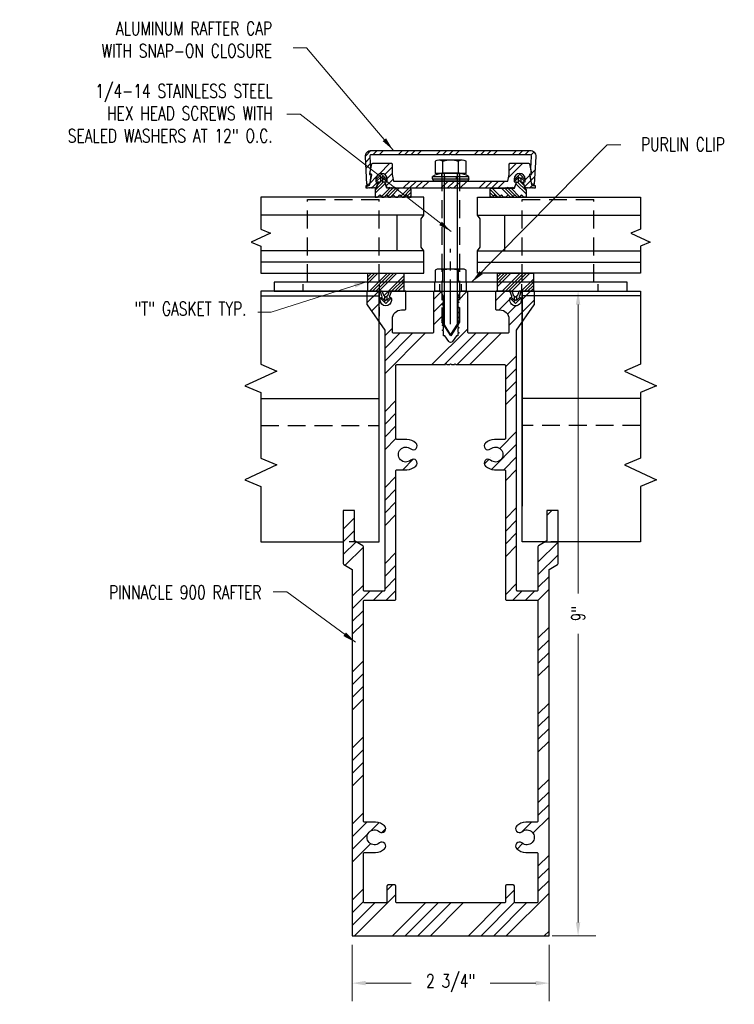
# Model space of a CAD drawing. Header units: inches. Extents: x 67.4 to 77.4, y -40.7 to -27.
import ezdxf

# ---------------------------------------------------------------- set-up
doc = ezdxf.new("R2010")
doc.units = ezdxf.units.IN
doc.header["$MEASUREMENT"] = 0
for name, pattern in [('CENTER', [2, 1.25, -0.25, 0.25, -0.25]), ('HIDDEN', [0.375, 0.25, -0.125]), ('HIDDEN2', [0.1875, 0.125, -0.0625])]:
    doc.linetypes.add(name, pattern=pattern)
for name, color, linetype in [('CLIPS', 173, 'Continuous'), ('DIMENSIONS', 2, 'Continuous'), ('extrusion_hatch', 30, 'Continuous'), ('EXTRUSIONS', 1, 'Continuous'), ('EXTRUSIONS_HATCH', 30, 'Continuous'), ('GASKETS', 7, 'Continuous'), ('GLASS', 132, 'Continuous'), ('hardware', 4, 'Continuous'), ('PURLINS', 113, 'Continuous')]:
    doc.layers.add(name, color=color, linetype=linetype)
doc.styles.add('WASCO', font='SIMPLEX.shx', dxfattribs={"width": 0.75})
doc.dimstyles.new('WASCO', dxfattribs={"dimscale": 0, "dimtxt": 0.09375, "dimasz": 0.09375, "dimexe": 0.125, "dimexo": 0.0625, "dimgap": 0.09375, "dimtad": 0, "dimtoh": 1, "dimdec": 5, "dimzin": 3, "dimdsep": 46, "dimlunit": 4, "dimtxsty": 'WASCO', "dimcen": 0, "dimclrd": 256, "dimclre": 256, "dimclrt": 256, "dimaunit": 1, "dimadec": 3, "dimazin": 0, "dimtfac": 0.8, "dimtdec": 5, "dimtofl": 0, "dimtmove": 0, "dimatfit": 0, "dimfxl": 1, "dimfrac": 2, "dimtolj": 1, "dimtzin": 0, "dimlwd": 5, "dimlwe": 5, "dimarcsym": 0})
pattern_1 = [(45, (-448.5956, -281.85683), (-0.26516504, 0.26516504), []), (45, (-448.5072, -281.85683), (-0.26516504, 0.26516504), []), (45, (-448.41882, -281.85683), (-0.26516504, 0.26516504), []), (45, (-448.33043, -281.85683), (-0.26516504, 0.26516504), [])]

# ---------------------------------------------------------------- blocks, each defined once
blk = doc.blocks.new('90RFB')
at = {"layer": 'EXTRUSIONS_HATCH'}
h = blk.add_hatch(dxfattribs=at)
h.set_pattern_fill('ANSI34', color=256)
edge = h.paths.add_edge_path()
edge.add_line((1.375, -3.885), (1.492, -3.817))
edge.add_arc((1.484, -3.803), 0.016, 300, 360)
edge.add_line((1.5, -3.803), (1.5, -3.063))
edge.add_line((1.5, -3.063), (1.344, -3.063))
edge.add_line((1.344, -3.063), (1.344, -3.486))
edge.add_line((1.344, -3.486), (1.226, -3.554))
edge.add_arc((1.234, -3.567), 0.015, 120, 180)
edge.add_line((1.219, -3.567), (1.219, -4.173))
edge.add_arc((1.204, -4.173), 0.015, -90, 0, ccw=False)
edge.add_line((1.204, -4.188), (0.937, -4.188))
edge.add_arc((0.937, -4.173), 0.015, 180, 270, ccw=False)
edge.add_line((0.922, -4.173), (0.922, -0.543))
edge.add_line((0.922, -0.543), (1.167, -0.192))
edge.add_arc((1.154, -0.183), 0.016, 325, 360)
edge.add_line((1.17, -0.183), (1.17, 0))
edge.add_line((1.17, 0), (0.995, 0))
edge.add_arc((0.995, -0.015), 0.015, 90, 160.71)
edge.add_line((0.981, -0.01), (0.96, -0.07))
edge.add_arc((0.974, -0.075), 0.015, 160.71, 261.3734)
edge.add_arc((0.969, -0.105), 0.015, 0, 81.3734, ccw=False)
edge.add_line((0.984, -0.105), (0.984, -0.128))
edge.add_arc((0.906, -0.128), 0.0781, -180, 0.009, ccw=False)
edge.add_line((0.828, -0.128), (0.828, -0.105))
edge.add_arc((0.843, -0.105), 0.015, 98.6266, 180, ccw=False)
edge.add_arc((0.839, -0.075), 0.015, 278.6266, 379.29)
edge.add_line((0.853, -0.07), (0.832, -0.01))
edge.add_arc((0.818, -0.015), 0.015, 19.29, 90)
edge.add_line((0.818, 0), (0.641, 0))
edge.add_arc((0.641, -0.016), 0.016, 90, 180)
edge.add_line((0.625, -0.016), (0.625, -0.242))
edge.add_arc((0.645, -0.242), 0.02, 180, 270)
edge.add_line((0.645, -0.262), (0.688, -0.262))
edge.add_arc((0.688, -0.387), 0.125, 0, 90, ccw=False)
edge.add_line((0.813, -0.387), (0.813, -0.573))
edge.add_arc((0.798, -0.573), 0.015, -90, 0, ccw=False)
edge.add_line((0.798, -0.588), (0.253, -0.588))
edge.add_arc((0.253, -0.573), 0.015, 180, 270, ccw=False)
edge.add_line((0.238, -0.573), (0.238, -0.016))
edge.add_arc((0.222, -0.016), 0.016, 0, 90)
edge.add_line((0.222, 0), (0.149, 0))
edge.add_arc((0.149, -0.016), 0.016, 90, 150)
edge.add_line((0.135, -0.008), (0.098, -0.073))
edge.add_line((0.098, -0.073), (0.118, -0.084))
edge.add_line((0.118, -0.084), (0.098, -0.096))
edge.add_line((0.098, -0.096), (0.098, -0.144))
edge.add_line((0.098, -0.144), (0.118, -0.155))
edge.add_line((0.118, -0.155), (0.098, -0.167))
edge.add_line((0.098, -0.167), (0.098, -0.215))
edge.add_line((0.098, -0.215), (0.118, -0.226))
edge.add_line((0.118, -0.226), (0.098, -0.238))
edge.add_line((0.098, -0.238), (0.098, -0.286))
edge.add_line((0.098, -0.286), (0.118, -0.297))
edge.add_line((0.118, -0.297), (0.098, -0.309))
edge.add_line((0.098, -0.309), (0.098, -0.357))
edge.add_line((0.098, -0.357), (0.118, -0.368))
edge.add_line((0.118, -0.368), (0.098, -0.38))
edge.add_line((0.098, -0.38), (0.098, -0.428))
edge.add_line((0.098, -0.428), (0.118, -0.439))
edge.add_line((0.118, -0.439), (0.098, -0.451))
edge.add_line((0.098, -0.451), (0.098, -0.499))
edge.add_line((0.098, -0.499), (0.118, -0.51))
edge.add_line((0.118, -0.51), (0.098, -0.522))
edge.add_line((0.098, -0.522), (0.098, -0.57))
edge.add_line((0.098, -0.57), (0.118, -0.581))
edge.add_line((0.118, -0.581), (0.098, -0.593))
edge.add_line((0.098, -0.593), (0.098, -0.625))
edge.add_line((0.098, -0.625), (0.082, -0.625))
edge.add_line((0.082, -0.625), (0.025, -0.704))
edge.add_arc((0, -0.685), 0.0312, 216.208, 323.792, ccw=False)
edge.add_line((-0.025, -0.704), (-0.082, -0.625))
edge.add_line((-0.082, -0.625), (-0.098, -0.625))
edge.add_line((-0.098, -0.625), (-0.098, -0.557))
edge.add_line((-0.098, -0.557), (-0.118, -0.546))
edge.add_line((-0.118, -0.546), (-0.098, -0.534))
edge.add_line((-0.098, -0.534), (-0.098, -0.486))
edge.add_line((-0.098, -0.486), (-0.118, -0.475))
edge.add_line((-0.118, -0.475), (-0.098, -0.463))
edge.add_line((-0.098, -0.463), (-0.098, -0.415))
edge.add_line((-0.098, -0.415), (-0.118, -0.404))
edge.add_line((-0.118, -0.404), (-0.098, -0.392))
edge.add_line((-0.098, -0.392), (-0.098, -0.344))
edge.add_line((-0.098, -0.344), (-0.118, -0.333))
edge.add_line((-0.118, -0.333), (-0.098, -0.321))
edge.add_line((-0.098, -0.321), (-0.098, -0.273))
edge.add_line((-0.098, -0.273), (-0.118, -0.262))
edge.add_line((-0.118, -0.262), (-0.098, -0.25))
edge.add_line((-0.098, -0.25), (-0.098, -0.202))
edge.add_line((-0.098, -0.202), (-0.118, -0.191))
edge.add_line((-0.118, -0.191), (-0.098, -0.179))
edge.add_line((-0.098, -0.179), (-0.098, -0.131))
edge.add_line((-0.098, -0.131), (-0.118, -0.12))
edge.add_line((-0.118, -0.12), (-0.098, -0.108))
edge.add_line((-0.098, -0.108), (-0.098, -0.073))
edge.add_line((-0.098, -0.073), (-0.135, -0.008))
edge.add_arc((-0.149, -0.016), 0.016, 30, 90)
edge.add_line((-0.149, 0), (-0.222, 0))
edge.add_arc((-0.222, -0.016), 0.016, 90, 180)
edge.add_line((-0.238, -0.016), (-0.238, -0.567))
edge.add_arc((-0.258, -0.567), 0.02, 270, 360, ccw=False)
edge.add_line((-0.258, -0.588), (-0.798, -0.588))
edge.add_arc((-0.798, -0.573), 0.015, 180, 270, ccw=False)
edge.add_line((-0.813, -0.573), (-0.813, -0.387))
edge.add_arc((-0.688, -0.387), 0.125, 90, 180, ccw=False)
edge.add_line((-0.688, -0.262), (-0.645, -0.262))
edge.add_arc((-0.645, -0.242), 0.02, 270, 360)
edge.add_line((-0.625, -0.242), (-0.625, 0))
edge.add_line((-0.625, 0), (-0.818, 0))
edge.add_arc((-0.818, -0.015), 0.015, 90, 160.71)
edge.add_line((-0.832, -0.01), (-0.853, -0.07))
edge.add_arc((-0.839, -0.075), 0.015, 160.71, 261.3734)
edge.add_arc((-0.843, -0.105), 0.015, 0, 81.3734, ccw=False)
edge.add_line((-0.828, -0.105), (-0.828, -0.128))
edge.add_arc((-0.906, -0.128), 0.0781, -179.991, 0, ccw=False)
edge.add_line((-0.984, -0.128), (-0.984, -0.105))
edge.add_arc((-0.969, -0.105), 0.015, 98.6266, 180, ccw=False)
edge.add_arc((-0.974, -0.075), 0.015, 278.6266, 379.29)
edge.add_line((-0.96, -0.07), (-0.981, -0.01))
edge.add_arc((-0.995, -0.015), 0.015, 19.29, 90)
edge.add_line((-0.995, 0), (-1.17, 0))
edge.add_line((-1.17, 0), (-1.17, -0.183))
edge.add_arc((-1.154, -0.183), 0.016, 180, 215)
edge.add_line((-1.167, -0.192), (-0.922, -0.543))
edge.add_line((-0.922, -0.543), (-0.922, -4.173))
edge.add_arc((-0.937, -4.173), 0.015, -90, 0, ccw=False)
edge.add_line((-0.937, -4.188), (-1.204, -4.188))
edge.add_arc((-1.204, -4.173), 0.015, 180, 270, ccw=False)
edge.add_line((-1.219, -4.173), (-1.219, -3.567))
edge.add_arc((-1.234, -3.567), 0.015, 360, 420)
edge.add_line((-1.226, -3.554), (-1.344, -3.486))
edge.add_line((-1.344, -3.486), (-1.344, -3.063))
edge.add_line((-1.344, -3.063), (-1.5, -3.063))
edge.add_line((-1.5, -3.063), (-1.5, -3.803))
edge.add_arc((-1.484, -3.803), 0.016, 180, 240)
edge.add_line((-1.492, -3.817), (-1.375, -3.885))
edge.add_line((-1.375, -3.885), (-1.375, -9))
edge.add_line((-1.375, -9), (1.375, -9))
edge.add_line((1.375, -9), (1.375, -3.885))
edge = h.paths.add_edge_path(flags=16)
edge.add_arc((1.204, -7.398), 0.015, -90, 0, ccw=False)
edge.add_line((1.204, -7.413), (1.049, -7.413))
edge.add_arc((1.063, -7.625), 0.212, 93.7215, 131.1282)
edge.add_arc((0.959, -7.505), 0.0542, 132.4587, 310.6727)
edge.add_arc((1.063, -7.625), 0.104, -130.6727, 130.6727, ccw=False)
edge.add_arc((0.959, -7.745), 0.0542, 49.3273, 227.5413)
edge.add_arc((1.063, -7.625), 0.212, 228.8718, 266.2785)
edge.add_line((1.049, -7.837), (1.204, -7.837))
edge.add_arc((1.204, -7.852), 0.015, 0, 90, ccw=False)
edge.add_line((1.219, -7.852), (1.219, -8.525))
edge.add_arc((1.204, -8.525), 0.015, -90, 0, ccw=False)
edge.add_line((1.204, -8.54), (0.905, -8.54))
edge.add_arc((0.905, -8.525), 0.015, 180, 270, ccw=False)
edge.add_line((0.89, -8.525), (0.89, -8.306))
edge.add_arc((0.874, -8.306), 0.016, 0, 90)
edge.add_line((0.874, -8.29), (0.781, -8.29))
edge.add_arc((0.781, -8.306), 0.016, 90, 180)
edge.add_line((0.765, -8.306), (0.765, -8.525))
edge.add_arc((0.75, -8.525), 0.015, -90, 0, ccw=False)
edge.add_line((0.75, -8.54), (-0.75, -8.54))
edge.add_arc((-0.75, -8.525), 0.015, 180, 270, ccw=False)
edge.add_line((-0.765, -8.525), (-0.765, -8.306))
edge.add_arc((-0.781, -8.306), 0.016, 360, 450)
edge.add_line((-0.781, -8.29), (-0.874, -8.29))
edge.add_arc((-0.874, -8.306), 0.016, 90, 180)
edge.add_line((-0.89, -8.306), (-0.89, -8.525))
edge.add_arc((-0.905, -8.525), 0.015, -90, 0, ccw=False)
edge.add_line((-0.905, -8.54), (-1.204, -8.54))
edge.add_arc((-1.204, -8.525), 0.015, 180, 270, ccw=False)
edge.add_line((-1.219, -8.525), (-1.219, -7.852))
edge.add_arc((-1.204, -7.852), 0.015, 90, 180, ccw=False)
edge.add_line((-1.204, -7.837), (-1.049, -7.837))
edge.add_arc((-1.063, -7.625), 0.212, 273.7215, 311.1282)
edge.add_arc((-0.959, -7.745), 0.0542, 312.4587, 490.6727)
edge.add_arc((-1.063, -7.625), 0.104, 49.3273, 310.6727, ccw=False)
edge.add_arc((-0.959, -7.505), 0.0542, 229.3273, 407.5413)
edge.add_arc((-1.063, -7.625), 0.212, 48.8718, 86.2785)
edge.add_line((-1.049, -7.413), (-1.204, -7.413))
edge.add_arc((-1.204, -7.398), 0.015, 180, 270, ccw=False)
edge.add_line((-1.219, -7.398), (-1.219, -4.328))
edge.add_arc((-1.204, -4.328), 0.015, 90, 180, ccw=False)
edge.add_line((-1.204, -4.313), (-0.78, -4.313))
edge.add_arc((-0.78, -4.298), 0.015, 270, 360)
edge.add_line((-0.765, -4.298), (-0.765, -2.508))
edge.add_arc((-0.75, -2.508), 0.015, 90, 180, ccw=False)
edge.add_line((-0.75, -2.493), (-0.611, -2.493))
edge.add_arc((-0.625, -2.281), 0.212, 273.7215, 311.1282)
edge.add_arc((-0.522, -2.401), 0.0542, 312.4587, 490.6727)
edge.add_arc((-0.625, -2.281), 0.104, 49.3273, 310.6727, ccw=False)
edge.add_arc((-0.522, -2.161), 0.0542, 229.3273, 407.5413)
edge.add_arc((-0.625, -2.281), 0.212, 48.8718, 86.2785)
edge.add_line((-0.611, -2.069), (-0.75, -2.069))
edge.add_arc((-0.75, -2.054), 0.015, 180, 270, ccw=False)
edge.add_line((-0.765, -2.054), (-0.765, -1.04))
edge.add_arc((-0.75, -1.04), 0.015, 90, 180, ccw=False)
edge.add_line((-0.75, -1.025), (-0.073, -1.025))
edge.add_arc((-0.063, -1.025), 0.01, 0, 180, ccw=False)
edge.add_line((-0.053, -1.025), (-0.01, -1.025))
edge.add_arc((0, -1.025), 0.01, 0, 180, ccw=False)
edge.add_line((0.01, -1.025), (0.052, -1.025))
edge.add_arc((0.062, -1.025), 0.01, 0, 180, ccw=False)
edge.add_line((0.072, -1.025), (0.75, -1.025))
edge.add_arc((0.75, -1.04), 0.015, 0, 90, ccw=False)
edge.add_line((0.765, -1.04), (0.765, -2.054))
edge.add_arc((0.75, -2.054), 0.015, -90, 0, ccw=False)
edge.add_line((0.75, -2.069), (0.611, -2.069))
edge.add_arc((0.625, -2.281), 0.212, 93.7215, 131.1282)
edge.add_arc((0.522, -2.161), 0.0542, 132.4587, 310.6727)
edge.add_arc((0.625, -2.281), 0.104, -130.6727, 130.6727, ccw=False)
edge.add_arc((0.522, -2.401), 0.0542, 49.3273, 227.5413)
edge.add_arc((0.625, -2.281), 0.212, 228.8718, 266.2785)
edge.add_line((0.611, -2.493), (0.75, -2.493))
edge.add_arc((0.75, -2.508), 0.015, 0, 90, ccw=False)
edge.add_line((0.765, -2.508), (0.765, -4.298))
edge.add_arc((0.78, -4.298), 0.015, 180, 270)
edge.add_line((0.78, -4.313), (1.204, -4.313))
edge.add_arc((1.204, -4.328), 0.015, 0, 90, ccw=False)
edge.add_line((1.219, -4.328), (1.219, -7.398))
at = {"layer": 'EXTRUSIONS', "linetype": 'HIDDEN', "ltscale": 0.5}
for p, q in [((-1, 0), (-1, -0.431)), ((1, 0), (1, -0.431))]:
    blk.add_line(p, q, dxfattribs=at)
at = {"layer": 'EXTRUSIONS', "linetype": 'HIDDEN', "ltscale": 0.25}
for p, q in [((-1.32, -3.5), (-1.5, -3.5)), ((1.5, -3.5), (1.32, -3.5))]:
    blk.add_line(p, q, dxfattribs=at)
at = {"layer": 'EXTRUSIONS'}
for points in [[(1.375, -3.885), (1.492, -3.817, 0.267949), (1.5, -3.803), (1.5, -3.063), (1.344, -3.063), (1.344, -3.486), (1.226, -3.554, 0.267949), (1.219, -3.567), (1.219, -4.173, -0.414214), (1.204, -4.188), (0.937, -4.188, -0.414214), (0.922, -4.173), (0.922, -0.543), (1.167, -0.192, 0.153915), (1.17, -0.183), (1.17, 0), (0.995, 0, 0.318708), (0.981, -0.01), (0.96, -0.07, 0.469837), (0.972, -0.09, -0.370772), (0.984, -0.105), (0.984, -0.128, -1.000079), (0.828, -0.128), (0.828, -0.105, -0.370772), (0.841, -0.09, 0.469837), (0.853, -0.07), (0.832, -0.01, 0.318708), (0.818, 0), (0.641, 0, 0.414214), (0.625, -0.016), (0.625, -0.242, 0.414214), (0.645, -0.262), (0.688, -0.262, -0.414214), (0.813, -0.387), (0.813, -0.573, -0.414214), (0.798, -0.588), (0.253, -0.588, -0.414214), (0.238, -0.573), (0.238, -0.016, 0.414214), (0.222, 0), (0.149, 0, 0.267949), (0.135, -0.008), (0.098, -0.073), (0.118, -0.084), (0.098, -0.096), (0.098, -0.144), (0.118, -0.155), (0.098, -0.167), (0.098, -0.215), (0.118, -0.226), (0.098, -0.238), (0.098, -0.286), (0.118, -0.297), (0.098, -0.309), (0.098, -0.357), (0.118, -0.368), (0.098, -0.38), (0.098, -0.428), (0.118, -0.439), (0.098, -0.451), (0.098, -0.499), (0.118, -0.51), (0.098, -0.522), (0.098, -0.57), (0.118, -0.581), (0.098, -0.593), (0.098, -0.625), (0.082, -0.625), (0.025, -0.704, -0.507241), (-0.025, -0.704), (-0.082, -0.625), (-0.098, -0.625), (-0.098, -0.557), (-0.118, -0.546), (-0.098, -0.534), (-0.098, -0.486), (-0.118, -0.475), (-0.098, -0.463), (-0.098, -0.415), (-0.118, -0.404), (-0.098, -0.392), (-0.098, -0.344), (-0.118, -0.333), (-0.098, -0.321), (-0.098, -0.273), (-0.118, -0.262), (-0.098, -0.25), (-0.098, -0.202), (-0.118, -0.191), (-0.098, -0.179), (-0.098, -0.131), (-0.118, -0.12), (-0.098, -0.108), (-0.098, -0.073), (-0.135, -0.008, 0.267949), (-0.149, 0), (-0.222, 0, 0.414214), (-0.238, -0.016), (-0.238, -0.567, -0.414214), (-0.258, -0.588), (-0.798, -0.588, -0.414214), (-0.813, -0.573), (-0.813, -0.387, -0.414214), (-0.688, -0.262), (-0.645, -0.262, 0.414214), (-0.625, -0.242), (-0.625, 0), (-0.818, 0, 0.318708), (-0.832, -0.01), (-0.853, -0.07, 0.469837), (-0.841, -0.09, -0.370772), (-0.828, -0.105), (-0.828, -0.128, -0.999921), (-0.984, -0.128), (-0.984, -0.105, -0.370772), (-0.972, -0.09, 0.469837), (-0.96, -0.07), (-0.981, -0.01, 0.318708), (-0.995, 0), (-1.17, 0), (-1.17, -0.183, 0.153915), (-1.167, -0.192), (-0.922, -0.543), (-0.922, -4.173, -0.414214), (-0.937, -4.188), (-1.204, -4.188, -0.414214), (-1.219, -4.173), (-1.219, -3.567, 0.267949), (-1.226, -3.554), (-1.344, -3.486), (-1.344, -3.063), (-1.5, -3.063), (-1.5, -3.803, 0.267949), (-1.492, -3.817), (-1.375, -3.885), (-1.375, -9), (1.375, -9)], [(1.219, -7.398, -0.414214), (1.204, -7.413), (1.049, -7.413, 0.164683), (0.923, -7.465, 0.984534), (0.995, -7.546, -2.177792), (0.995, -7.704, 0.984534), (0.923, -7.785, 0.164683), (1.049, -7.837), (1.204, -7.837, -0.414214), (1.219, -7.852), (1.219, -8.525, -0.414214), (1.204, -8.54), (0.905, -8.54, -0.414214), (0.89, -8.525), (0.89, -8.306, 0.414214), (0.874, -8.29), (0.781, -8.29, 0.414214), (0.765, -8.306), (0.765, -8.525, -0.414214), (0.75, -8.54), (-0.75, -8.54, -0.414214), (-0.765, -8.525), (-0.765, -8.306, 0.414214), (-0.781, -8.29), (-0.874, -8.29, 0.414214), (-0.89, -8.306), (-0.89, -8.525, -0.414214), (-0.905, -8.54), (-1.204, -8.54, -0.414214), (-1.219, -8.525), (-1.219, -7.852, -0.414214), (-1.204, -7.837), (-1.049, -7.837, 0.164683), (-0.923, -7.785, 0.984534), (-0.995, -7.704, -2.177792), (-0.995, -7.546, 0.984534), (-0.923, -7.465, 0.164683), (-1.049, -7.413), (-1.204, -7.413, -0.414214), (-1.219, -7.398), (-1.219, -4.328, -0.414214), (-1.204, -4.313), (-0.78, -4.313, 0.414214), (-0.765, -4.298), (-0.765, -2.508, -0.414214), (-0.75, -2.493), (-0.611, -2.493, 0.164683), (-0.485, -2.441, 0.984534), (-0.557, -2.36, -2.177792), (-0.557, -2.202, 0.984534), (-0.485, -2.121, 0.164683), (-0.611, -2.069), (-0.75, -2.069, -0.414214), (-0.765, -2.054), (-0.765, -1.04, -0.414214), (-0.75, -1.025), (-0.073, -1.025, -1), (-0.053, -1.025), (-0.01, -1.025, -1), (0.01, -1.025), (0.052, -1.025, -1), (0.072, -1.025), (0.75, -1.025, -0.414214), (0.765, -1.04), (0.765, -2.054, -0.414214), (0.75, -2.069), (0.611, -2.069, 0.164683), (0.485, -2.121, 0.984534), (0.557, -2.202, -2.177792), (0.557, -2.36, 0.984534), (0.485, -2.441, 0.164683), (0.611, -2.493), (0.75, -2.493, -0.414214), (0.765, -2.508), (0.765, -4.298, 0.414214), (0.78, -4.313), (1.204, -4.313, -0.414214), (1.219, -4.328)]]:
    blk.add_lwpolyline(points, format="xyb", close=True, dxfattribs=at)
blk = doc.blocks.new('F103S')
at = {"layer": 'hardware'}
for p, q in [((-0.184, 0.174), (-0.184, -0.174)), ((0, 0.217), (-0.168, 0.217)), ((0, 0.217), (0, -0.217)), ((0, 0.108), (-0.168, 0.108)), ((0.75, 0.001), (0.555, -0.125)), ((0.556, 0.125), (0.75, 0.001)), ((0, -0.108), (-0.168, -0.108)), ((-0.168, -0.217), (0, -0.217))]:
    blk.add_line(p, q, dxfattribs=at)
at = {"layer": 'hardware', "linetype": 'HIDDEN'}
for p, q in [((0, 0.125), (0.556, 0.125)), ((0, -0.125), (0.555, -0.125))]:
    blk.add_line(p, q, dxfattribs=at)
at = {"layer": 'hardware', "linetype": 'Continuous'}
for p, q in [((0, 0.092), (0.608, 0.092)), ((0, -0.092), (0.606, -0.092))]:
    blk.add_line(p, q, dxfattribs=at)
at = {"layer": 'hardware'}
for centre, radius, start, end in [((-0.085, 0.163), 0.099, 147.0779, 212.8709), ((0.209, 0), 0.392, 163.8535, 196.1465), ((-0.085, -0.163), 0.099, 147.1291, 212.9221)]:
    blk.add_arc(centre, radius, start, end, dxfattribs=at)
blk = doc.blocks.new('F902-FE')
at = {"layer": 'CLIPS', "linetype": 'CENTER', "ltscale": 0.5}
blk.add_line((0, -0.46), (0, 0.589), dxfattribs=at)
at = {"layer": 'CLIPS', "linetype": 'HIDDEN2', "ltscale": 0.5}
for p, q in [((-2.061, 0), (-2.061, 0.125)), ((-0.992, 0), (-0.992, 0.125)), ((-0.15, 0), (-0.15, 0.125)), ((0.15, 0), (0.15, 0.125)), ((0.992, 0), (0.992, 0.125)), ((2.061, 0), (2.061, 0.125))]:
    blk.add_line(p, q, dxfattribs=at)
at = {"layer": 'CLIPS'}
for p, q in [((-0.219, 0), (-0.219, 0.125)), ((0.219, 0), (0.219, 0.125))]:
    blk.add_line(p, q, dxfattribs=at)
blk.add_lwpolyline([(2.464, 0), (2.464, 0.125), (-2.464, 0.125), (-2.464, 0)], close=True, dxfattribs=at)
at = {"layer": 'hardware', "rotation": 270}
blk.add_blockref('F103S', (0, 0.125), dxfattribs=at)
blk = doc.blocks.new('G102')
at = {"layer": 'GASKETS'}
h = blk.add_hatch(dxfattribs=at)
h.set_pattern_fill('ANSI34', color=256, scale=0.25, angle=0.0004, style=0)
h.set_pattern_definition([(45.00035, (-706.9455, -56.19506), (-0.132583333, 0.13258171), []), (45.00035, (-706.9013, -56.19506), (-0.132583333, 0.13258171), []), (45.00035, (-706.8571, -56.19506), (-0.132583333, 0.13258171), []), (45.00035, (-706.8129, -56.19506), (-0.132583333, 0.13258171), [])])
h.paths.add_polyline_path([(0.049, 0.128), (0.025, 0.06), (0.014, 0.06), (0.014, -0.002), (0.057, 0.04), (0.071, 0.026), (0, -0.045), (-0.071, 0.026), (-0.057, 0.04), (-0.014, -0.002), (-0.014, 0.06), (-0.025, 0.06), (-0.049, 0.128), (-0.25, 0.128), (-0.25, 0.378), (0.25, 0.378), (0.25, 0.128)])
blk.add_lwpolyline([(0.049, 0.128), (0.025, 0.06), (0.014, 0.06), (0.014, -0.002), (0.057, 0.04), (0.071, 0.026), (0, -0.045), (-0.071, 0.026), (-0.057, 0.04), (-0.014, -0.002), (-0.014, 0.06), (-0.025, 0.06), (-0.049, 0.128), (-0.25, 0.128), (-0.25, 0.378), (0.25, 0.378), (0.25, 0.128)], close=True, dxfattribs=at)
blk = doc.blocks.new('IG-1_06')
at = {"layer": 'GLASS'}
for p, q in [((0, 0.813), (2.275, 0.813)), ((0, 0.313), (2.275, 0.313)), ((0, 0.156), (2.275, 0.156))]:
    blk.add_line(p, q, dxfattribs=at)
at = {"layer": 'GLASS', "lineweight": -3, "extrusion": (3e-16, -2e-16, -1)}
blk.add_line((0.375, 0.813), (0.375, 0.313), dxfattribs=at)
at = {"layer": 'GLASS'}
blk.add_lwpolyline([(0, 1.063), (2.275, 1.063), (2.275, 0.616), (2.14, 0.56), (2.41, 0.435), (2.275, 0.379), (2.275, 0), (0, 0), (0, 0.313), (0.038, 0.365), (0.038, 0.76), (0, 0.813), (0, 1.063)], dxfattribs=at)
blk = doc.blocks.new('F534S')
at = {"layer": 'hardware'}
blk.add_hatch(color=256, dxfattribs=at).paths.add_polyline_path([(-0.032, -0.252), (0, -0.238), (0, 0.238), (-0.032, 0.252)])
for p, q in [((-0.065, -0.252), (-0.065, 0.252)), ((-0.032, 0.252), (-0.065, 0.252)), ((-0.032, -0.252), (-0.032, 0.252)), ((-0.032, 0.252), (0, 0.238)), ((0, 0.238), (0, -0.238)), ((-0.108, 0.125), (-0.108, -0.125)), ((-0.032, -0.252), (-0.065, -0.252)), ((-0.032, -0.252), (0, -0.238))]:
    blk.add_line(p, q, dxfattribs=at)
at = {"layer": 'hardware', "linetype": 'HIDDEN', "ltscale": 0.06}
for p, q in [((-0.065, 0.125), (-0.108, 0.125)), ((-0.032, 0.082), (-0.065, 0.082)), ((-0.065, -0.125), (-0.108, -0.125)), ((-0.032, -0.082), (-0.065, -0.082))]:
    blk.add_line(p, q, dxfattribs=at)
at = {"layer": 'hardware'}
for centre, start, end in [((0.218, 0.085), 149.4741, 173.0744), ((0.218, -0.085), 186.9256, 210.5259)]:
    blk.add_arc(centre, 0.328, start, end, dxfattribs=at)
blk = doc.blocks.new('LTC-C')
at = {"layer": 'EXTRUSIONS', "lineweight": -3}
h = blk.add_hatch(dxfattribs=at)
h.set_pattern_fill('ANSI34', color=256, scale=0.5, style=0)
h.set_pattern_definition(pattern_1)
edge = h.paths.add_edge_path()
edge.add_line((1.043, 0.09), (1.043, 0.128))
edge.add_arc((0.965, 0.128), 0.078, 0, 180)
edge.add_line((0.887, 0.128), (0.887, 0.09))
edge.add_line((0.887, 0.09), (0.918, 0.09))
edge.add_line((0.918, 0.09), (0.887, 0))
edge.add_line((0.887, 0), (0.877, 0.01))
edge.add_line((0.877, 0.01), (0.867, 0))
edge.add_line((0.867, 0), (0.857, 0.01))
edge.add_line((0.857, 0.01), (0.847, 0))
edge.add_line((0.847, 0), (0.837, 0.01))
edge.add_line((0.837, 0.01), (0.827, 0))
edge.add_line((0.827, 0), (0.817, 0.01))
edge.add_line((0.817, 0.01), (0.807, 0))
edge.add_line((0.807, 0), (0.797, 0.01))
edge.add_line((0.797, 0.01), (0.787, 0))
edge.add_line((0.787, 0), (0.777, 0.01))
edge.add_line((0.777, 0.01), (0.767, 0))
edge.add_line((0.767, 0), (0.01, 0))
edge.add_line((0.01, 0), (0, 0.01))
edge.add_line((0, 0.01), (-0.01, 0))
edge.add_line((-0.01, 0), (-0.767, 0))
edge.add_line((-0.767, 0), (-0.777, 0.01))
edge.add_line((-0.777, 0.01), (-0.787, 0))
edge.add_line((-0.787, 0), (-0.797, 0.01))
edge.add_line((-0.797, 0.01), (-0.807, 0))
edge.add_line((-0.807, 0), (-0.817, 0.01))
edge.add_line((-0.817, 0.01), (-0.827, 0))
edge.add_line((-0.827, 0), (-0.837, 0.01))
edge.add_line((-0.837, 0.01), (-0.847, 0))
edge.add_line((-0.847, 0), (-0.857, 0.01))
edge.add_line((-0.857, 0.01), (-0.867, 0))
edge.add_line((-0.867, 0), (-0.877, 0.01))
edge.add_line((-0.877, 0.01), (-0.887, 0))
edge.add_line((-0.887, 0), (-0.918, 0.09))
edge.add_line((-0.918, 0.09), (-0.887, 0.09))
edge.add_line((-0.887, 0.09), (-0.887, 0.128))
edge.add_arc((-0.965, 0.128), 0.078, 0, 180)
edge.add_line((-1.043, 0.128), (-1.043, 0.09))
edge.add_line((-1.043, 0.09), (-1.012, 0.09))
edge.add_line((-1.012, 0.09), (-1.043, 0))
edge.add_line((-1.043, 0), (-1.053, 0.01))
edge.add_line((-1.053, 0.01), (-1.063, 0))
edge.add_line((-1.063, 0), (-1.073, 0.01))
edge.add_line((-1.073, 0.01), (-1.083, 0))
edge.add_line((-1.083, 0), (-1.093, 0.01))
edge.add_line((-1.093, 0.01), (-1.103, 0))
edge.add_line((-1.103, 0), (-1.113, 0.01))
edge.add_line((-1.113, 0.01), (-1.123, 0))
edge.add_line((-1.123, 0), (-1.133, 0.01))
edge.add_line((-1.133, 0.01), (-1.143, 0))
edge.add_line((-1.143, 0), (-1.153, 0.01))
edge.add_line((-1.153, 0.01), (-1.163, 0))
edge.add_line((-1.163, 0), (-1.18, 0))
edge.add_line((-1.18, 0), (-1.18, 0.04))
edge.add_line((-1.18, 0.04), (-1.145, 0.04))
edge.add_arc((-1.145, 0.055), 0.015, 270, 348)
edge.add_line((-1.13, 0.052), (-1.102, 0.185))
edge.add_arc((-1.11, 0.187), 0.008, 348, 450)
edge.add_line((-1.11, 0.195), (-1.124, 0.195))
edge.add_arc((-1.124, 0.203), 0.008, 167.769, 270, ccw=False)
edge.add_line((-1.131, 0.205), (-1.103, 0.338))
edge.add_arc((-1.088, 0.335), 0.015, 90, 167.769, ccw=False)
edge.add_line((-1.088, 0.35), (-0.832, 0.35))
edge.add_arc((-0.832, 0.335), 0.015, 0, 90, ccw=False)
edge.add_line((-0.817, 0.335), (-0.817, 0.19))
edge.add_line((-0.817, 0.19), (-0.798, 0.1))
edge.add_line((-0.798, 0.1), (0.798, 0.1))
edge.add_line((0.798, 0.1), (0.817, 0.19))
edge.add_line((0.817, 0.19), (0.817, 0.335))
edge.add_arc((0.832, 0.335), 0.015, 90, 180, ccw=False)
edge.add_line((0.832, 0.35), (1.088, 0.35))
edge.add_arc((1.088, 0.335), 0.015, 12.231, 90, ccw=False)
edge.add_line((1.103, 0.338), (1.131, 0.205))
edge.add_arc((1.124, 0.203), 0.008, -90, 12.231, ccw=False)
edge.add_line((1.124, 0.195), (1.11, 0.195))
edge.add_arc((1.11, 0.187), 0.008, 90, 192)
edge.add_line((1.102, 0.185), (1.13, 0.052))
edge.add_arc((1.145, 0.055), 0.015, 192, 270)
edge.add_line((1.145, 0.04), (1.18, 0.04))
edge.add_line((1.18, 0.04), (1.18, 0))
edge.add_line((1.18, 0), (1.163, 0))
edge.add_line((1.163, 0), (1.153, 0.01))
edge.add_line((1.153, 0.01), (1.143, 0))
edge.add_line((1.143, 0), (1.133, 0.01))
edge.add_line((1.133, 0.01), (1.123, 0))
edge.add_line((1.123, 0), (1.113, 0.01))
edge.add_line((1.113, 0.01), (1.103, 0))
edge.add_line((1.103, 0), (1.093, 0.01))
edge.add_line((1.093, 0.01), (1.083, 0))
edge.add_line((1.083, 0), (1.073, 0.01))
edge.add_line((1.073, 0.01), (1.063, 0))
edge.add_line((1.063, 0), (1.053, 0.01))
edge.add_line((1.053, 0.01), (1.043, 0))
edge.add_line((1.043, 0), (1.012, 0.09))
edge.add_line((1.012, 0.09), (1.043, 0.09))
at = {"layer": 'EXTRUSIONS'}
blk.add_lwpolyline([(1.043, 0.09), (1.043, 0.128, 1), (0.887, 0.128), (0.887, 0.09), (0.918, 0.09), (0.887, 0), (0.877, 0.01), (0.867, 0), (0.857, 0.01), (0.847, 0), (0.837, 0.01), (0.827, 0), (0.817, 0.01), (0.807, 0), (0.797, 0.01), (0.787, 0), (0.777, 0.01), (0.767, 0), (0.01, 0), (0, 0.01), (-0.01, 0), (-0.767, 0), (-0.777, 0.01), (-0.787, 0), (-0.797, 0.01), (-0.807, 0), (-0.817, 0.01), (-0.827, 0), (-0.837, 0.01), (-0.847, 0), (-0.857, 0.01), (-0.867, 0), (-0.877, 0.01), (-0.887, 0), (-0.918, 0.09), (-0.887, 0.09), (-0.887, 0.128, 1), (-1.043, 0.128), (-1.043, 0.09), (-1.012, 0.09), (-1.043, 0), (-1.053, 0.01), (-1.063, 0), (-1.073, 0.01), (-1.083, 0), (-1.093, 0.01), (-1.103, 0), (-1.113, 0.01), (-1.123, 0), (-1.133, 0.01), (-1.143, 0), (-1.153, 0.01), (-1.163, 0), (-1.18, 0), (-1.18, 0.04), (-1.145, 0.04, 0.354119), (-1.13, 0.052), (-1.102, 0.185, 0.476976), (-1.11, 0.195), (-1.124, 0.195, -0.478213), (-1.131, 0.205), (-1.103, 0.338, -0.352985), (-1.088, 0.35), (-0.832, 0.35, -0.414214), (-0.817, 0.335), (-0.817, 0.19), (-0.798, 0.1), (0.798, 0.1), (0.817, 0.19), (0.817, 0.335, -0.414214), (0.832, 0.35), (1.088, 0.35, -0.352985), (1.103, 0.338), (1.131, 0.205, -0.478213), (1.124, 0.195), (1.11, 0.195, 0.476976), (1.102, 0.185), (1.13, 0.052, 0.354119), (1.145, 0.04), (1.18, 0.04), (1.18, 0), (1.163, 0), (1.153, 0.01), (1.143, 0), (1.133, 0.01), (1.123, 0), (1.113, 0.01), (1.103, 0), (1.093, 0.01), (1.083, 0), (1.073, 0.01), (1.063, 0), (1.053, 0.01), (1.043, 0), (1.012, 0.09)], format="xyb", close=True, dxfattribs=at)
blk = doc.blocks.new('LTC-CC')
at = {"layer": 'extrusion_hatch', "lineweight": -3}
h = blk.add_hatch(dxfattribs=at)
h.set_pattern_fill('ANSI34', color=256, scale=0.5, style=0)
h.set_pattern_definition(pattern_1)
edge = h.paths.add_edge_path()
edge.add_line((-1.11, 0.526), (1.11, 0.526))
edge.add_arc((1.11, 0.446), 0.08, -3, 90, ccw=False)
edge.add_line((1.19, 0.442), (1.169, 0.051))
edge.add_line((1.169, 0.051), (1.162, 0.051))
edge.add_arc((1.162, 0.082), 0.031, 190, 270, ccw=False)
edge.add_line((1.131, 0.077), (1.113, 0.182))
edge.add_arc((1.121, 0.183), 0.008, 90, 190, ccw=False)
edge.add_line((1.121, 0.191), (1.132, 0.191))
edge.add_line((1.132, 0.191), (1.121, 0.276))
edge.add_line((1.121, 0.276), (1.13, 0.445))
edge.add_arc((1.11, 0.446), 0.02, 357, 450)
edge.add_line((1.11, 0.466), (0.01, 0.466))
edge.add_line((0.01, 0.466), (0, 0.476))
edge.add_line((0, 0.476), (-0.01, 0.466))
edge.add_line((-0.01, 0.466), (-1.11, 0.466))
edge.add_arc((-1.11, 0.446), 0.02, 90, 183)
edge.add_line((-1.13, 0.445), (-1.121, 0.276))
edge.add_line((-1.121, 0.276), (-1.132, 0.191))
edge.add_line((-1.132, 0.191), (-1.121, 0.191))
edge.add_arc((-1.121, 0.183), 0.008, -10, 90, ccw=False)
edge.add_line((-1.113, 0.182), (-1.131, 0.077))
edge.add_arc((-1.162, 0.082), 0.031, 270, 350, ccw=False)
edge.add_line((-1.162, 0.051), (-1.169, 0.051))
edge.add_line((-1.169, 0.051), (-1.19, 0.442))
edge.add_arc((-1.11, 0.446), 0.08, 90, 183, ccw=False)
at = {"layer": 'EXTRUSIONS'}
blk.add_lwpolyline([(-1.11, 0.526), (1.11, 0.526, -0.429634), (1.19, 0.442), (1.169, 0.051), (1.162, 0.051, -0.36397), (1.131, 0.077), (1.113, 0.182, -0.466308), (1.121, 0.191), (1.132, 0.191), (1.121, 0.276), (1.13, 0.445, 0.429634), (1.11, 0.466), (0.01, 0.466), (0, 0.476), (-0.01, 0.466), (-1.11, 0.466, 0.429634), (-1.13, 0.445), (-1.121, 0.276), (-1.132, 0.191), (-1.121, 0.191, -0.466308), (-1.113, 0.182), (-1.131, 0.077, -0.36397), (-1.162, 0.051), (-1.169, 0.051), (-1.19, 0.442, -0.429634)], format="xyb", close=True, dxfattribs=at)
blk = doc.blocks.new('F109S')
at = {"layer": 'hardware'}
for p, q in [((-0.184, 0.163), (-0.184, -0.163)), ((0, 0.217), (-0.168, 0.217)), ((0, 0.217), (0, -0.217)), ((0, 0.109), (-0.168, 0.109)), ((0, 0.092), (2.107, 0.092)), ((2.249, 0), (2.055, -0.125)), ((2.056, 0.125), (2.249, 0)), ((0, -0.109), (-0.168, -0.109)), ((0, -0.092), (2.106, -0.092)), ((-0.168, -0.217), (0, -0.217))]:
    blk.add_line(p, q, dxfattribs=at)
at = {"layer": 'hardware', "linetype": 'HIDDEN'}
for p, q in [((0, 0.125), (2.056, 0.125)), ((0, -0.125), (2.055, -0.125))]:
    blk.add_line(p, q, dxfattribs=at)
at = {"layer": 'hardware'}
for centre, radius, start, end in [((-0.086, 0.163), 0.0983, 146.8121, 213.1366), ((0.209, 0), 0.392, 163.8535, 196.1465), ((-0.086, -0.163), 0.0983, 146.8634, 213.1879)]:
    blk.add_arc(centre, radius, start, end, dxfattribs=at)
blk = doc.blocks.new('G101-O')
at = {"layer": 'GASKETS'}
h = blk.add_hatch(dxfattribs=at)
h.set_pattern_fill('ANSI34', color=256, scale=0.25, style=0)
edge = h.paths.add_edge_path()
edge.add_line((0.088, 0.253), (0.057, 0.253))
edge.add_line((0.057, 0.253), (0.026, 0.222))
edge.add_line((0.026, 0.222), (-0.005, 0.253))
edge.add_line((-0.005, 0.253), (-0.037, 0.253))
edge.add_line((-0.037, 0.253), (-0.068, 0.222))
edge.add_line((-0.068, 0.222), (-0.099, 0.253))
edge.add_line((-0.099, 0.253), (-0.131, 0.253))
edge.add_line((-0.131, 0.253), (-0.162, 0.222))
edge.add_line((-0.162, 0.222), (-0.193, 0.253))
edge.add_line((-0.193, 0.253), (-0.225, 0.253))
edge.add_line((-0.225, 0.253), (-0.256, 0.222))
edge.add_line((-0.256, 0.222), (-0.287, 0.253))
edge.add_line((-0.287, 0.253), (-0.319, 0.253))
edge.add_line((-0.319, 0.253), (-0.35, 0.222))
edge.add_line((-0.35, 0.222), (-0.381, 0.253))
edge.add_line((-0.381, 0.253), (-0.412, 0.253))
edge.add_line((-0.412, 0.253), (-0.412, 0.148))
edge.add_arc((-0.392, 0.148), 0.02, 180, 270)
edge.add_line((-0.392, 0.128), (-0.075, 0.128))
edge.add_line((-0.075, 0.128), (-0.044, 0.043))
edge.add_line((-0.044, 0.043), (-0.018, 0.043))
edge.add_line((-0.018, 0.043), (-0.018, -0.021))
edge.add_line((-0.018, -0.021), (-0.064, 0.025))
edge.add_line((-0.064, 0.025), (-0.078, 0.011))
edge.add_line((-0.078, 0.011), (0, -0.067))
edge.add_line((0, -0.067), (0.078, 0.011))
edge.add_line((0.078, 0.011), (0.064, 0.025))
edge.add_line((0.064, 0.025), (0.017, -0.021))
edge.add_line((0.017, -0.021), (0.017, 0.043))
edge.add_line((0.017, 0.043), (0.044, 0.043))
edge.add_line((0.044, 0.043), (0.076, 0.129))
edge.add_arc((0.068, 0.148), 0.02, 292.1217, 360)
edge.add_line((0.088, 0.148), (0.088, 0.253))
blk.add_lwpolyline([(0.088, 0.253), (0.057, 0.253), (0.026, 0.222), (-0.005, 0.253), (-0.037, 0.253), (-0.068, 0.222), (-0.099, 0.253), (-0.131, 0.253), (-0.162, 0.222), (-0.193, 0.253), (-0.225, 0.253), (-0.256, 0.222), (-0.287, 0.253), (-0.319, 0.253), (-0.35, 0.222), (-0.381, 0.253), (-0.412, 0.253), (-0.412, 0.148, 0.414214), (-0.392, 0.128), (-0.075, 0.128), (-0.044, 0.043), (-0.018, 0.043), (-0.018, -0.021), (-0.064, 0.025), (-0.078, 0.011), (0, -0.067), (0.078, 0.011), (0.064, 0.025), (0.017, -0.021), (0.017, 0.043), (0.044, 0.043), (0.076, 0.129, 0.30515), (0.088, 0.148)], format="xyb", close=True, dxfattribs=at)
blk = doc.blocks.new('*D25')
at = {"layer": 'DIMENSIONS', "lineweight": 5, "transparency": 16777216}
for p, q in [((72.079, -39.914), (72.079, -40.7)), ((74.829, -39.914), (74.829, -40.7)), ((72.267, -40.45), (72.902, -40.45)), ((74.642, -40.45), (74.006, -40.45))]:
    blk.add_line(p, q, dxfattribs=at)
at = {"layer": 'DIMENSIONS', "lineweight": -3, "transparency": 16777216}
for points in [[(72.267, -40.418), (72.267, -40.481), (72.079, -40.45)], [(74.642, -40.418), (74.642, -40.481), (74.829, -40.45)]]:
    blk.add_solid(points, dxfattribs=at)
at = {"layer": 'DIMENSIONS', "lineweight": -3, "transparency": 16777216, "insert": (73.454, -40.45), "char_height": 0.1875, "attachment_point": 5, "style": 'WASCO'}
blk.add_mtext('\\A1;2 3/4"', dxfattribs=at)
blk = doc.blocks.new('*D26')
at = {"layer": 'DIMENSIONS', "lineweight": 5, "transparency": 16777216}
for p, q in [((74.624, -30.789), (75.484, -30.789)), ((75.234, -30.977), (75.234, -35.008)), ((75.234, -39.602), (75.234, -35.571)), ((74.874, -39.789), (75.484, -39.789))]:
    blk.add_line(p, q, dxfattribs=at)
at = {"layer": 'DIMENSIONS', "lineweight": -3, "transparency": 16777216}
for points in [[(75.203, -30.977), (75.265, -30.977), (75.234, -30.789)], [(75.203, -39.602), (75.265, -39.602), (75.234, -39.789)]]:
    blk.add_solid(points, dxfattribs=at)
at = {"layer": 'DIMENSIONS', "lineweight": -3, "transparency": 16777216, "insert": (75.234, -35.289), "char_height": 0.1875, "attachment_point": 5, "rotation": 90, "style": 'WASCO'}
blk.add_mtext('\\A1;9"', dxfattribs=at)

msp = doc.modelspace()

# ---------------------------------------------------------------- linework, layer by layer
at = {"layer": 'EXTRUSIONS', "lineweight": -3}
msp.add_line((74.774017, -34.289339, 139.582881), (74.954017, -34.289339, 139.582881), dxfattribs=at)
at = {"layer": 'hardware', "lineweight": -3}
msp.add_line((71.393053, -30.789339, 139.582881), (71.424303, -30.789339, 139.582881), dxfattribs=at)
at = {"layer": 'PURLINS', "linetype": 'HIDDEN', "lineweight": -3}
for p, q in [((71.455531, -30.664339, 139.582881), (71.455531, -29.508578, 139.582881)), ((71.455531, -29.508578, 139.582881), (72.455531, -29.508578, 139.582881)), ((72.455531, -30.664339, 139.582881), (72.455531, -29.508578, 139.582881)), ((74.4541, -30.664339, 139.582881), (74.4541, -29.508578, 139.582881)), ((74.4541, -29.508578, 139.582881), (75.4541, -29.508578, 139.582881)), ((75.4541, -30.664339, 139.582881), (75.4541, -29.508578, 139.582881)), ((70.802405, -32.664339, 139.582881), (72.454017, -32.664339, 139.582881)), ((76.10563, -32.664339, 139.582881), (74.454017, -32.664339, 139.582881))]:
    msp.add_line(p, q, dxfattribs=at)
at = {"layer": 'PURLINS', "lineweight": -3}
for p, q in [((72.453935, -30.789339, 139.582881), (70.802405, -30.789339, 139.582881)), ((74.4541, -30.789339, 139.582881), (76.10563, -30.789339, 139.582881)), ((74.4541, -30.789339, 139.582881), (74.4541, -33.789339, 139.582881)), ((70.802405, -30.852339, 139.582881), (72.454017, -30.852339, 139.582881)), ((76.10563, -30.852339, 139.582881), (74.454017, -30.852339, 139.582881)), ((70.802405, -32.289239, 139.582881), (72.454017, -32.289239, 139.582881)), ((76.10563, -32.289239, 139.582881), (74.454017, -32.289239, 139.582881))]:
    msp.add_line(p, q, dxfattribs=at)
at = {"layer": 'PURLINS', "lineweight": -3, "elevation": 139.582881}
for points in [[(72.134017, -34.289339), (72.454017, -34.289339), (72.454017, -30.789339), (70.802405, -30.789339), (70.802405, -31.53776), (70.802405, -31.810141), (71.026875, -31.903892), (70.577935, -32.111174), (70.802405, -32.204925), (70.802405, -32.473286), (70.802405, -32.847497), (70.802405, -33.119877), (71.026875, -33.213628), (70.577935, -33.420911), (70.802405, -33.514662), (70.802405, -33.783023), (70.802405, -34.289339), (71.954017, -34.289339)], [(74.774017, -34.289339), (74.454017, -34.289339), (74.454017, -30.789339), (76.10563, -30.789339), (76.10563, -31.53776), (76.10563, -31.810141), (75.88116, -31.903892), (76.3301, -32.111174), (76.10563, -32.204925), (76.10563, -32.473286), (76.10563, -32.847497), (76.10563, -33.119877), (75.88116, -33.213628), (76.3301, -33.420911), (76.10563, -33.514662), (76.10563, -33.783023), (76.10563, -34.289339), (74.954017, -34.289339)]]:
    msp.add_lwpolyline(points, dxfattribs=at)

# ---------------------------------------------------------------- block references
at = {"layer": 'DIMENSIONS', "lineweight": -3}
for p in [(72.547767, -30.917339, 139.582881), (74.360267, -30.917339, 139.582881)]:
    msp.add_blockref('G102', p, dxfattribs=at)
at = {"layer": 'EXTRUSIONS', "lineweight": -3}
for name in ['LTC-CC', 'LTC-C']:
    msp.add_blockref(name, (73.453618, -29.351806, 139.582881), dxfattribs=at)
at = {"layer": 'EXTRUSIONS'}
msp.add_blockref('F902-FE', (73.454017, -30.789339, 139.582881), dxfattribs=at)
at = {"layer": 'GASKETS', "lineweight": -3, "rotation": 180}
msp.add_blockref('G101-O', (72.488618, -29.223806, 139.582881), dxfattribs=at)
at = {"layer": 'GASKETS', "lineweight": -3, "xscale": -1, "rotation": 180}
msp.add_blockref('G101-O', (74.418618, -29.223806, 139.582881), dxfattribs=at)
at = {"layer": 'GASKETS', "lineweight": -3}
msp.add_blockref('90RFB', (73.454017, -30.789339, 139.582881), dxfattribs=at)
at = {"layer": 'GLASS', "lineweight": -3, "xscale": -1}
msp.add_blockref('IG-1_06', (73.079029, -30.539338, 139.582881), dxfattribs=at)
at = {"layer": 'GLASS', "lineweight": -3}
msp.add_blockref('IG-1_06', (73.829006, -30.539338, 139.582881), dxfattribs=at)
at = {"layer": 'hardware', "lineweight": -3, "rotation": 270}
for name, p in [('F109S', (73.453618, -29.144219, 139.582881)), ('F534S', (73.453618, -29.251806, 139.582881))]:
    msp.add_blockref(name, p, dxfattribs=at)

# ---------------------------------------------------------------- texts
at = {"layer": 'DIMENSIONS', "lineweight": -3, "char_height": 0.1875, "style": 'WASCO'}
for s, insert, attachment_point in [('ALUMINUM RAFTER CAP\\PWITH SNAP-ON CLOSURE', (70.958353, -27.276749), 6), ('1/4-14 STAINLESS STEEL\\PHEX HEAD SCREWS WITH\\PSEALED WASHERS AT 12" O.C.', (70.967415, -28.306924), 6), ('\\A1; PURLIN CLIP', (76.017337, -28.739912, 139.582881), 4), ('"T" GASKET TYP.', (70.601044, -31.033994), 6), ('PINNACLE 900 RAFTER', (70.808781, -34.994435), 6)]:
    msp.add_mtext(s, dxfattribs=dict(at, insert=insert, attachment_point=attachment_point))

# ---------------------------------------------------------------- dimensions: what is measured, and where the dimension line sits
at = {"layer": 'DIMENSIONS', "lineweight": -3}
dim = msp.add_linear_dim(base=(75.233946, -30.789339, 139.582881), p1=(74.749017, -39.789339, 139.582881), p2=(74.499017, -30.789339, 139.582881), angle=90, dimstyle='WASCO', override={"dimscale": 2}, dxfattribs=at)
dim.commit()
dim.dimension.update_dxf_attribs({"geometry": '*D26', "text_midpoint": (75.233946, -35.289339, 139.582881)})
dim = msp.add_linear_dim(base=(74.829017, -40.449658, 139.582881), p1=(72.079017, -39.789339, 139.582881), p2=(74.829017, -39.789339, 139.582881), dimstyle='WASCO', override={"dimscale": 2}, dxfattribs=at)
dim.commit()
dim.dimension.update_dxf_attribs({"geometry": '*D25', "text_midpoint": (73.454017, -40.449658, 139.582881)})

# ---------------------------------------------------------------- leaders
at = {"layer": 'DIMENSIONS', "lineweight": -3, "annotation_type": 0, "has_hookline": 1, "hookline_direction": 1}
for points, text_width in [([(72.648963, -28.818488), (71.44181, -27.390219), (71.25431, -27.390219)], 2.685268), ([(73.460629, -29.95708), (71.352296, -28.319269), (71.164796, -28.319269)], 3.267857), ([(72.293617, -30.652463), (70.945226, -31.081175), (70.757726, -31.081175)], 1.794643), ([(72.124211, -35.69071), (71.163679, -34.985689), (70.976179, -34.985689)], 2.424107)]:
    msp.add_leader(points, dimstyle='WASCO', override={"dimscale": 2}, dxfattribs=dict(at, text_width=text_width))
at = {"layer": 'DIMENSIONS', "lineweight": -3, "annotation_type": 0, "has_hookline": 1, "hookline_direction": 1, "text_width": 1.399554, "horizontal_direction": (-1, 0, 0)}
msp.add_leader([(73.7472, -30.664339, 139.582881), (75.642337, -28.74591, 139.582881), (75.829837, -28.74591, 139.582881)], dimstyle='WASCO', override={"dimscale": 2}, dxfattribs=at)

doc.saveas('drawing.dxf')
